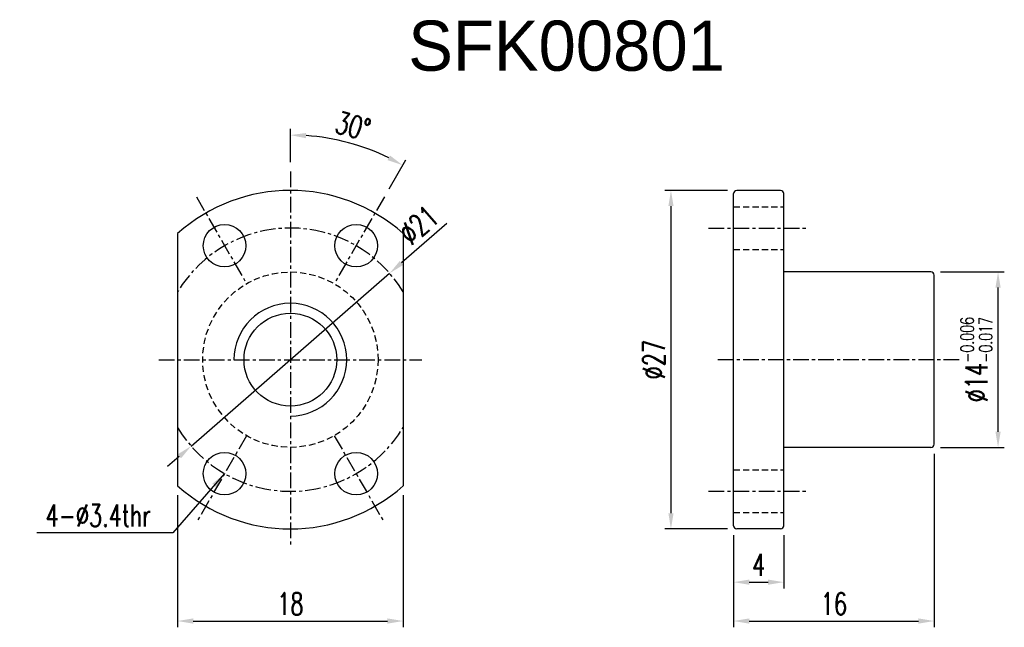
# Model space of a CAD drawing. Extents: x 25 to 103.6, y 36.2 to 84.7.
import ezdxf

# ---------------------------------------------------------------- set-up
doc = ezdxf.new("R2010")
doc.units = 0
doc.header["$MEASUREMENT"] = 0
doc.header["$PDMODE"] = 1
for name, pattern in [('CENTER', [2, 1.25, -0.25, 0.25, -0.25]), ('DASHED', [0.75, 0.5, -0.25]), ('PH-20', [23.2, 20, -1, 0.1, -1, 0.1, -1])]:
    doc.linetypes.add(name, pattern=pattern)
doc.layers.get('DEFPOINTS').update_dxf_attribs({"linetype": 'PH-20'})
doc.layers.add('DIM', color=4, linetype='CONTINUOUS')
doc.layers.add('OUT', color=3, linetype='CONTINUOUS')
doc.styles.add('DIM-7', font='SIMPLEX.shx', dxfattribs={"width": 0.7, "bigfont": 'chineset.shx'})
doc.dimstyles.new('CNS', dxfattribs={"dimtxt": 3.5, "dimasz": 2.5, "dimexe": 1, "dimexo": 1.5, "dimgap": 0.09, "dimtad": 0, "dimdsep": 46, "dimtxsty": 'DIM-7', "dimcen": 0.09, "dimclrd": 1, "dimclre": 1, "dimclrt": 4, "dimadec": 0, "dimazin": 0, "dimtfac": 1, "dimtix": 1, "dimtmove": 2, "dimatfit": 3, "dimfxl": 1, "dimtvp": 0.971429, "dimtolj": 1, "dimarcsym": 0})

# ---------------------------------------------------------------- blocks, each defined once
blk = doc.blocks.new('*D0')
at = {"layer": 'DEFPOINTS', "color": 0, "linetype": 'Continuous', "transparency": 16777216}
for p in [(37.573, 47.476), (55.573, 47.476), (55.573, 36.689)]:
    blk.add_point(p, dxfattribs=at)
at = {"layer": 'DIM', "color": 7, "linetype": 'Continuous', "lineweight": -2, "transparency": 16777216}
for p, q in [((37.573, 46.726), (37.573, 36.189)), ((55.573, 46.726), (55.573, 36.189)), ((38.823, 36.689), (54.323, 36.689))]:
    blk.add_line(p, q, dxfattribs=at)
at = {"layer": 'DIM', "color": 7, "linetype": 'Continuous', "transparency": 16777216}
for points in [[(38.823, 36.897), (38.823, 36.48), (37.573, 36.689)], [(54.323, 36.897), (54.323, 36.48), (55.573, 36.689)]]:
    blk.add_solid(points, dxfattribs=at)
at = {"layer": 'DIM', "color": 7, "linetype": 'Continuous', "transparency": 16777216, "insert": (46.573, 38.064), "char_height": 1.75, "attachment_point": 5, "style": 'DIM-7'}
blk.add_mtext('\\A1;18', dxfattribs=at)
blk = doc.blocks.new('*D1')
at = {"layer": 'DEFPOINTS', "color": 0, "linetype": 'Continuous', "transparency": 16777216}
for p in [(97.702, 64.539), (103.054, 64.539), (97.702, 50.539)]:
    blk.add_point(p, dxfattribs=at)
at = {"layer": 'DIM', "color": 7, "linetype": 'Continuous', "lineweight": -2, "transparency": 16777216}
for p, q in [((98.452, 64.539), (103.554, 64.539)), ((103.054, 51.789), (103.054, 63.289)), ((98.452, 50.539), (103.554, 50.539))]:
    blk.add_line(p, q, dxfattribs=at)
at = {"layer": 'DIM', "color": 7, "linetype": 'Continuous', "transparency": 16777216}
for points in [[(102.846, 63.289), (103.262, 63.289), (103.054, 64.539)], [(102.846, 51.789), (103.262, 51.789), (103.054, 50.539)]]:
    blk.add_solid(points, dxfattribs=at)
at = {"layer": 'DIM', "color": 7, "linetype": 'Continuous', "transparency": 16777216, "insert": (101.329, 57.539), "char_height": 1.75, "attachment_point": 5, "rotation": 90, "style": 'DIM-7'}
blk.add_mtext('\\A1;%%C14{\\H1.050000;\\S-0.006^ -0.017;}', dxfattribs=at)
blk = doc.blocks.new('*D2')
at = {"layer": 'DEFPOINTS', "color": 0, "linetype": 'Continuous', "transparency": 16777216}
for p in [(81.952, 44.289), (85.952, 44.289), (85.952, 39.79)]:
    blk.add_point(p, dxfattribs=at)
at = {"layer": 'DIM', "color": 7, "linetype": 'Continuous', "lineweight": -2, "transparency": 16777216}
for p, q in [((81.952, 43.539), (81.952, 39.29)), ((85.952, 43.539), (85.952, 39.29)), ((83.202, 39.79), (84.702, 39.79))]:
    blk.add_line(p, q, dxfattribs=at)
at = {"layer": 'DIM', "color": 7, "linetype": 'Continuous', "transparency": 16777216}
for points in [[(83.202, 39.998), (83.202, 39.582), (81.952, 39.79)], [(84.702, 39.998), (84.702, 39.582), (85.952, 39.79)]]:
    blk.add_solid(points, dxfattribs=at)
at = {"layer": 'DIM', "color": 7, "linetype": 'Continuous', "transparency": 16777216, "insert": (83.952, 41.165), "char_height": 1.75, "attachment_point": 5, "style": 'DIM-7'}
blk.add_mtext('\\A1;4', dxfattribs=at)
blk = doc.blocks.new('*D3')
at = {"layer": 'DEFPOINTS', "color": 0, "linetype": 'Continuous', "transparency": 16777216}
for p in [(97.952, 50.789), (81.952, 44.289), (97.952, 36.689)]:
    blk.add_point(p, dxfattribs=at)
at = {"layer": 'DIM', "color": 7, "linetype": 'Continuous', "lineweight": -2, "transparency": 16777216}
for p, q in [((97.952, 50.039), (97.952, 36.189)), ((81.952, 43.539), (81.952, 36.189)), ((83.202, 36.689), (96.702, 36.689))]:
    blk.add_line(p, q, dxfattribs=at)
at = {"layer": 'DIM', "color": 7, "linetype": 'Continuous', "transparency": 16777216}
for points in [[(83.202, 36.897), (83.202, 36.48), (81.952, 36.689)], [(96.702, 36.897), (96.702, 36.48), (97.952, 36.689)]]:
    blk.add_solid(points, dxfattribs=at)
at = {"layer": 'DIM', "color": 7, "linetype": 'Continuous', "transparency": 16777216, "insert": (89.952, 38.064), "char_height": 1.75, "attachment_point": 5, "style": 'DIM-7'}
blk.add_mtext('\\A1;16', dxfattribs=at)
blk = doc.blocks.new('*D4')
at = {"layer": 'DEFPOINTS', "color": 0, "linetype": 'Continuous', "transparency": 16777216}
for p in [(52.702, 74.376), (46.573, 72.539), (54.073, 70.529), (50.073, 63.601), (46.573, 42.539)]:
    blk.add_point(p, dxfattribs=at)
at = {"layer": 'DIM', "color": 7, "linetype": 'Continuous', "lineweight": -2, "transparency": 16777216}
for p, q in [((46.573, 73.289), (46.573, 75.956)), ((54.448, 71.179), (55.782, 73.489))]:
    blk.add_line(p, q, dxfattribs=at)
blk.add_arc((46.573, 57.539), 17.918, 63.998, 86.002, dxfattribs=at)
at = {"layer": 'DIM', "color": 7, "linetype": 'Continuous', "transparency": 16777216}
for points in [[(47.815, 75.204), (47.83, 75.621), (46.573, 75.456)], [(54.526, 73.826), (54.331, 73.459), (55.532, 73.056)]]:
    blk.add_solid(points, dxfattribs=at)
at = {"layer": 'DIM', "color": 7, "linetype": 'Continuous', "transparency": 16777216, "insert": (51.567, 76.174), "char_height": 1.75, "attachment_point": 5, "rotation": 345, "style": 'DIM-7'}
blk.add_mtext('\\A1;30°', dxfattribs=at)
blk = doc.blocks.new('*D5')
at = {"layer": 'DEFPOINTS', "color": 0, "linetype": 'Continuous', "transparency": 16777216}
for p in [(54.495, 64.431), (38.652, 50.646)]:
    blk.add_point(p, dxfattribs=at)
at = {"layer": 'DIM', "color": 7, "linetype": 'Continuous', "lineweight": -2, "transparency": 16777216}
for p, q in [((59.071, 68.413), (55.438, 65.251)), ((38.652, 50.646), (54.495, 64.431)), ((37.709, 49.826), (36.766, 49.005))]:
    blk.add_line(p, q, dxfattribs=at)
at = {"layer": 'DIM', "color": 7, "linetype": 'Continuous', "transparency": 16777216}
for points in [[(55.301, 65.409), (55.574, 65.094), (54.495, 64.431)], [(37.572, 49.983), (37.846, 49.669), (38.652, 50.646)]]:
    blk.add_solid(points, dxfattribs=at)
at = {"layer": 'DIM', "color": 7, "linetype": 'Continuous', "transparency": 16777216, "insert": (56.823, 68.28), "char_height": 1.75, "attachment_point": 5, "rotation": 41.02694, "style": 'DIM-7'}
blk.add_mtext('\\A1;∅21', dxfattribs=at)
blk = doc.blocks.new('*D6')
at = {"layer": 'DEFPOINTS', "color": 0, "linetype": 'Continuous', "transparency": 16777216}
for p in [(82.202, 71.039), (76.948, 44.039), (82.202, 44.039)]:
    blk.add_point(p, dxfattribs=at)
at = {"layer": 'DIM', "color": 7, "linetype": 'Continuous', "lineweight": -2, "transparency": 16777216}
for p, q in [((81.452, 71.039), (76.448, 71.039)), ((76.948, 69.789), (76.948, 45.289)), ((81.452, 44.039), (76.448, 44.039))]:
    blk.add_line(p, q, dxfattribs=at)
at = {"layer": 'DIM', "color": 7, "linetype": 'Continuous', "transparency": 16777216}
for points in [[(76.74, 69.789), (77.156, 69.789), (76.948, 71.039)], [(76.74, 45.289), (77.156, 45.289), (76.948, 44.039)]]:
    blk.add_solid(points, dxfattribs=at)
at = {"layer": 'DIM', "color": 7, "linetype": 'Continuous', "transparency": 16777216, "insert": (75.573, 57.539), "char_height": 1.75, "attachment_point": 5, "rotation": 90, "style": 'DIM-7'}
blk.add_mtext('\\A1;%%C27', dxfattribs=at)

msp = doc.modelspace()

# ---------------------------------------------------------------- linework, layer by layer
at = {"layer": 'DIM', "color": 7, "linetype": 'CENTER'}
for p, q in [((46.573, 72.539), (46.573, 42.539)), ((39.073, 70.529), (43.073, 63.601)), ((54.073, 70.529), (50.073, 63.601)), ((79.952, 68.039), (87.952, 68.039)), ((36.073, 57.539), (57.073, 57.539)), ((99.952, 57.539), (80.524, 57.539)), ((43.073, 51.476), (39.073, 44.548)), ((50.073, 51.476), (54.073, 44.548)), ((79.952, 47.039), (87.952, 47.039))]:
    msp.add_line(p, q, dxfattribs=at)
at = {"layer": 'DIM', "color": 7, "linetype": 'Continuous'}
for p, q in [((81.952, 44.289), (81.952, 70.789)), ((85.702, 71.039), (82.202, 71.039)), ((85.952, 44.289), (85.952, 70.789)), ((37.573, 67.601), (37.573, 47.476)), ((55.573, 67.601), (55.573, 47.476)), ((97.702, 64.539), (85.952, 64.539)), ((97.952, 50.789), (97.952, 64.289)), ((97.702, 50.539), (85.952, 50.539)), ((85.702, 44.039), (82.202, 44.039))]:
    msp.add_line(p, q, dxfattribs=at)
at = {"layer": 'DIM', "color": 7, "linetype": 'DASHED'}
for p, q in [((81.952, 69.739), (85.952, 69.739)), ((81.952, 66.339), (85.952, 66.339)), ((81.952, 48.739), (85.952, 48.739)), ((81.952, 45.339), (85.952, 45.339))]:
    msp.add_line(p, q, dxfattribs=at)
at = {"layer": 'DIM', "color": 7, "linetype": 'Continuous'}
for centre in [(41.323, 66.632), (51.823, 66.632), (41.323, 48.445), (51.823, 48.445)]:
    msp.add_circle(centre, 1.7, dxfattribs=at)
at = {"layer": 'DIM', "color": 7, "linetype": 'DASHED'}
msp.add_circle((46.573, 57.539), 7, dxfattribs=at)
at = {"layer": 'DIM', "color": 7, "linetype": 'Continuous'}
for centre, radius, start, end in [((46.573, 57.539), 13.5, 48.18969, 131.81031), ((82.202, 70.789), 0.25, 90, 180), ((85.702, 70.789), 0.25, 0, 90), ((97.702, 64.289), 0.25, 0, 90), ((97.702, 50.789), 0.25, 270, 0), ((46.573, 57.539), 13.5, 228.18969, 311.81031), ((82.202, 44.289), 0.25, 180, 270), ((85.702, 44.289), 0.25, 270, 0)]:
    msp.add_arc(centre, radius, start, end, dxfattribs=at)
at = {"layer": 'DIM', "color": 7, "linetype": 'CENTER'}
for start, end in [(31.00272, 148.99728), (211.00272, 328.99728)]:
    msp.add_arc((46.573, 57.539), 10.5, start, end, dxfattribs=at)
at = {"layer": 'DIM', "color": 7}
msp.add_arc((46.573, 57.539), 4.5, 270, 180, dxfattribs=at)
at = {"layer": 'OUT', "color": 7}
msp.add_circle((46.573, 57.539), 3.7, dxfattribs=at)

# ---------------------------------------------------------------- texts
at = {"layer": 'DIM', "color": 0, "insert": (55.979, 84.589), "char_height": 4, "width": 46.17191, "attachment_point": 1}
msp.add_mtext('SFK00801', dxfattribs=at)
at = {"layer": 'DIM', "color": 7, "linetype": 'Continuous', "insert": (35.436, 45.098), "char_height": 1.75, "attachment_point": 6, "style": 'DIM-7'}
msp.add_mtext('\\A1;4-%%C3.4thr', dxfattribs=at)

# ---------------------------------------------------------------- dimensions: what is measured, and where the dimension line sits
at = {"layer": 'DIM', "color": 7, "linetype": 'Continuous'}
dim = msp.add_angular_dim_2l(base=(52.702, 74.376), line1=((54.073, 70.529), (50.073, 63.601)), line2=((46.573, 72.539), (46.573, 42.539)), dimstyle='CNS', override={"dimscale": 0.5, "dimgap": 1, "dimtad": 1, "dimclrd": 7, "dimclre": 7, "dimclrt": 7, "dimtp": -0.006, "dimtm": 0.017, "dimtfac": 0.6, "dimtdec": 3, "dimtmove": 1}, dxfattribs=at)
dim.commit()
dim.dimension.update_dxf_attribs({"geometry": '*D4', "text_midpoint": (51.567, 76.174)})
dim = msp.add_diameter_dim_2p(p1=(38.652, 50.646), p2=(54.495, 64.431), dimstyle='CNS', override={"dimscale": 0.5, "dimgap": 1, "dimtad": 1, "dimclrd": 7, "dimclre": 7, "dimclrt": 7, "dimtp": -0.006, "dimtm": 0.017, "dimtfac": 0.6, "dimtdec": 3, "dimtmove": 1}, dxfattribs=at)
dim.commit()
dim.dimension.update_dxf_attribs({"geometry": '*D5', "text_midpoint": (56.823, 68.28)})
for base, p1, p2, angle, override, picture, middle in [((76.948, 44.039), (82.202, 71.039), (82.202, 44.039), 90, {"dimscale": 0.5, "dimgap": 1, "dimtad": 1, "dimclrd": 7, "dimclre": 7, "dimclrt": 7, "dimtp": -0.006, "dimtm": 0.017, "dimtfac": 0.6, "dimtdec": 3, "dimtmove": 1}, '*D6', (76.948, 57.539)), ((103.054, 64.539), (97.702, 50.539), (97.702, 64.539), 270, {"dimscale": 0.5, "dimgap": 1, "dimtad": 1, "dimclrd": 7, "dimclre": 7, "dimclrt": 7, "dimtol": 1, "dimlim": 0, "dimtp": -0.006, "dimtm": 0.017, "dimtfac": 0.6, "dimtdec": 3, "dimtmove": 1}, '*D1', (103.054, 57.539))]:
    dim = msp.add_linear_dim(base=base, p1=p1, p2=p2, angle=angle, text='%%C<>', dimstyle='CNS', override=override, dxfattribs=at)
    dim.commit()
    dim.dimension.update_dxf_attribs({"geometry": picture, "text_midpoint": middle, "dimtype": 160})
for base, p2, override, picture, middle in [((97.952, 36.689), (97.952, 50.789), {"dimscale": 0.5, "dimgap": 1, "dimtad": 1, "dimclrd": 7, "dimclre": 7, "dimclrt": 7, "dimtol": 0, "dimlim": 0, "dimtp": -0.006, "dimtm": 0.017, "dimtfac": 0.6, "dimtdec": 3, "dimtmove": 1}, '*D3', (89.952, 38.064)), ((85.952, 39.79), (85.952, 44.289), {"dimscale": 0.5, "dimgap": 1, "dimtad": 1, "dimclrd": 7, "dimclre": 7, "dimclrt": 7, "dimtp": -0.006, "dimtm": 0.017, "dimtfac": 0.6, "dimtdec": 3, "dimtmove": 1}, '*D2', (83.952, 41.165))]:
    dim = msp.add_linear_dim(base=base, p1=(81.952, 44.289), p2=p2, angle=180, dimstyle='CNS', override=override, dxfattribs=at)
    dim.commit()
    dim.dimension.update_dxf_attribs({"geometry": picture, "text_midpoint": middle})
dim = msp.add_linear_dim(base=(55.573, 36.689), p1=(37.573, 47.476), p2=(55.573, 47.476), dimstyle='CNS', override={"dimscale": 0.5, "dimgap": 1, "dimtad": 1, "dimclrd": 7, "dimclre": 7, "dimclrt": 7, "dimtp": -0.006, "dimtm": 0.017, "dimtfac": 0.6, "dimtdec": 3, "dimtmove": 1}, dxfattribs=at)
dim.commit()
dim.dimension.update_dxf_attribs({"geometry": '*D0', "text_midpoint": (46.573, 38.064)})

# ---------------------------------------------------------------- leaders
at = {"layer": 'DIM', "color": 7, "linetype": 'Continuous', "annotation_type": 0, "has_hookline": 1, "hookline_direction": 1, "text_width": 9.1}
msp.add_leader([(41.323, 48.445), (37.186, 43.723), (35.936, 43.723)], dimstyle='CNS', override={"dimscale": 0.5, "dimgap": 1, "dimtad": 1, "dimclrd": 7, "dimclre": 7, "dimclrt": 7, "dimtp": -0.006, "dimtm": 0.017, "dimtfac": 0.6, "dimtdec": 3, "dimtmove": 1}, dxfattribs=at)

doc.saveas('drawing.dxf')
